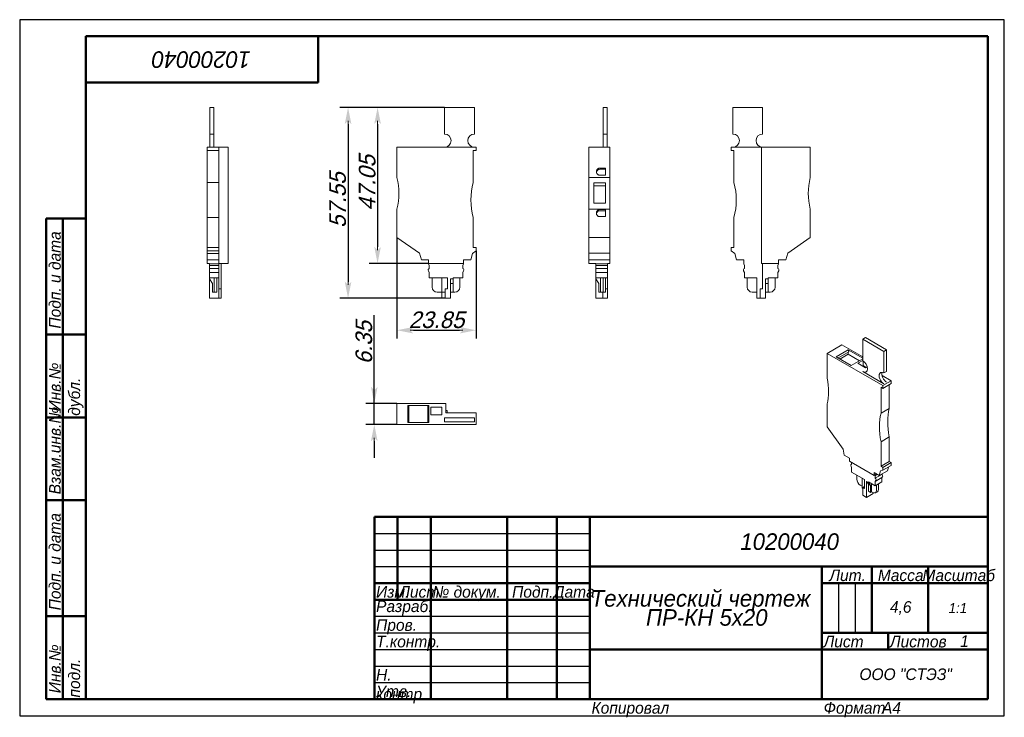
# Model space of a CAD drawing. Header units: millimetres. Extents: x 0 to 297, y 0 to 210.
import ezdxf

# ---------------------------------------------------------------- set-up
doc = ezdxf.new("R2010")
doc.units = ezdxf.units.MM
doc.styles.add('TextStyle_1', font='T-FLEX Type A.TTF', dxfattribs={"oblique": 15, "height": 5})
doc.dimstyles.new('DIM_ST_1', dxfattribs={"dimtxt": 5, "dimasz": 5, "dimexe": 2.5, "dimexo": 0, "dimtad": 1, "dimrnd": 0.01, "dimdsep": 46, "dimtxsty": 'TextStyle_1', "dimblk": 'Arrow_3_C7_Status', "dimcen": 0.09, "dimclrd": 7, "dimclre": 7, "dimclrt": 7, "dimazin": 0, "dimtfac": 1, "dimtdec": 0, "dimtmove": 0, "dimatfit": 0, "dimldrblk": 'NONE', "dimfxl": 1, "dimtvp": 1, "dimtolj": 1, "dimarcsym": 0})
doc.dimstyles.new('DIM_ST_2', dxfattribs={"dimtxt": 5, "dimasz": 5, "dimexe": 2.5, "dimexo": 0, "dimtad": 1, "dimrnd": 0.01, "dimdsep": 46, "dimtxsty": 'TextStyle_1', "dimblk": 'Arrow_3_C7_Status', "dimcen": 0.09, "dimclrd": 7, "dimclre": 7, "dimclrt": 7, "dimazin": 0, "dimtfac": 1, "dimtdec": 0, "dimtmove": 0, "dimatfit": 0, "dimldrblk": 'NONE', "dimfxl": 1, "dimtvp": 1, "dimtolj": 1, "dimarcsym": 0})

# ---------------------------------------------------------------- blocks, each defined once
blk = doc.blocks.new('Arrow_3_C7_Status')
at = {"color": 7, "linetype": 'Continuous', "lineweight": 0}
blk.add_line((-1, 0), (-0.8, 0), dxfattribs=at)
at = {"color": 7}
blk.add_solid([(-1, -0.2), (0, 0), (-0.8, 0), (-1, 0.2)], dxfattribs=at)
blk = doc.blocks.new('*D5')
at = {"color": 7, "lineweight": -2}
for p, q in [((128.15, 183.51), (105.45, 183.51)), ((107.95, 178.51), (107.95, 141.46)), ((123.35, 136.46), (105.45, 136.46))]:
    blk.add_line(p, q, dxfattribs=at)
at = {"layer": 'Defpoints', "color": 0}
for p in [(128.15, 183.51), (107.95, 136.46), (123.35, 136.46)]:
    blk.add_point(p, dxfattribs=at)
at = {"color": 7, "lineweight": -2, "xscale": 5, "yscale": 5, "zscale": 5}
for p, rotation in [((107.95, 183.51), 90.0000000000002), ((107.95, 136.46), 270.0000000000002)]:
    blk.add_blockref('Arrow_3_C7_Status', p, dxfattribs=dict(at, rotation=rotation))
at = {"color": 7, "insert": (104.83, 160.77), "char_height": 5, "attachment_point": 5, "rotation": 90, "style": 'TextStyle_1'}
blk.add_mtext('\\A1;47.05{\\H0.5x;\\S^ ;}', dxfattribs=at)
blk = doc.blocks.new('_None')
blk = doc.blocks.new('*D6')
at = {"color": 7, "lineweight": -2}
for p, q in [((128.15, 183.51), (96.55, 183.51)), ((99.05, 178.51), (99.05, 130.96)), ((128.3, 125.96), (96.55, 125.96))]:
    blk.add_line(p, q, dxfattribs=at)
at = {"layer": 'Defpoints', "color": 0}
for p in [(128.15, 183.51), (99.05, 125.96), (128.3, 125.96)]:
    blk.add_point(p, dxfattribs=at)
at = {"color": 7, "lineweight": -2, "xscale": 5, "yscale": 5, "zscale": 5}
for p, rotation in [((99.05, 183.51), 90.0000000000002), ((99.05, 125.96), 270.0000000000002)]:
    blk.add_blockref('Arrow_3_C7_Status', p, dxfattribs=dict(at, rotation=rotation))
at = {"color": 7, "insert": (95.92, 155.54), "char_height": 5, "attachment_point": 5, "rotation": 90, "style": 'TextStyle_1'}
blk.add_mtext('\\A1;57.55{\\H0.5x;\\S^ ;}', dxfattribs=at)
blk = doc.blocks.new('*D7')
at = {"color": 7, "lineweight": -2}
for p, q in [((113.8, 144.31), (113.8, 113.81)), ((137.65, 140.25), (137.65, 113.81)), ((118.8, 116.31), (132.65, 116.31))]:
    blk.add_line(p, q, dxfattribs=at)
at = {"layer": 'Defpoints', "color": 0}
for p in [(113.8, 144.31), (137.65, 140.25), (137.65, 116.31)]:
    blk.add_point(p, dxfattribs=at)
at = {"color": 7, "lineweight": -2, "xscale": 5, "yscale": 5, "zscale": 5, "rotation": 180}
blk.add_blockref('Arrow_3_C7_Status', (113.8, 116.31), dxfattribs=at)
at = {"color": 7, "lineweight": -2, "xscale": 5, "yscale": 5, "zscale": 5}
blk.add_blockref('Arrow_3_C7_Status', (137.65, 116.31), dxfattribs=at)
at = {"color": 7, "insert": (125.73, 119.43), "char_height": 5, "attachment_point": 5, "style": 'TextStyle_1'}
blk.add_mtext('\\A1;23.85{\\H0.5x;\\S^ ;}', dxfattribs=at)
blk = doc.blocks.new('*D8')
at = {"color": 7, "lineweight": -2}
for p, q in [((106.95, 94.21), (106.95, 120.89)), ((106.95, 99.21), (106.95, 104.21)), ((113.8, 94.21), (104.45, 94.21)), ((106.95, 87.86), (106.95, 94.21)), ((113.8, 87.86), (104.45, 87.86)), ((106.95, 82.86), (106.95, 77.86))]:
    blk.add_line(p, q, dxfattribs=at)
at = {"layer": 'Defpoints', "color": 0}
for p in [(106.95, 94.21), (113.8, 94.21), (113.8, 87.86)]:
    blk.add_point(p, dxfattribs=at)
at = {"color": 7, "lineweight": -2, "xscale": 5, "yscale": 5, "zscale": 5}
for p, rotation in [((106.95, 94.21), 270), ((106.95, 87.86), 90)]:
    blk.add_blockref('Arrow_3_C7_Status', p, dxfattribs=dict(at, rotation=rotation))
at = {"color": 7, "insert": (103.83, 112.55), "char_height": 5, "attachment_point": 5, "rotation": 90, "style": 'TextStyle_1'}
blk.add_mtext('\\A1;6.35{\\H0.5x;\\S^ ;}', dxfattribs=at)
blk = doc.blocks.new('_FR1Страница_1')
at = {"color": 7, "linetype": 'Continuous', "lineweight": 25}
for p, q in [((0, 210), (0, 0)), ((297, 210), (0, 210)), ((297, 0), (297, 210)), ((107, 55), (172, 55)), ((107, 50), (172, 50)), ((107, 45), (172, 45)), ((247, 40), (247, 25)), ((252, 40), (252, 25)), ((107, 30), (172, 30)), ((107, 25), (172, 25)), ((107, 20), (172, 20)), ((242, 20), (292, 20)), ((262, 20), (262, 20)), ((107, 15), (172, 15)), ((107, 10), (172, 10)), ((0, 0), (297, 0))]:
    blk.add_line(p, q, dxfattribs=at)
at = {"color": 7, "linetype": 'Continuous', "lineweight": 50}
for p, q in [((20, 5), (20, 205)), ((20, 205), (292, 205)), ((90, 191), (90, 205)), ((292, 205), (292, 5)), ((20, 191), (90, 191)), ((8, 5), (8, 150)), ((8, 150), (20, 150)), ((13, 150), (13, 5)), ((8, 115), (20, 115)), ((8, 90), (20, 90)), ((20, 65), (8, 65)), ((107, 5), (107, 60)), ((107, 60), (292, 60)), ((114, 60), (114, 35)), ((124, 60), (124, 5)), ((147, 60), (147, 5)), ((162, 60), (162, 5)), ((172, 60), (172, 5)), ((172, 45), (292, 45)), ((242, 45), (242, 5)), ((257, 45), (257, 25)), ((274, 45), (274, 25)), ((107, 40), (172, 40)), ((242, 40), (292, 40)), ((107, 35), (172, 35)), ((8, 30), (20, 30)), ((242, 25), (292, 25)), ((262, 25), (262, 20)), ((172, 20), (292, 20)), ((20, 5), (8, 5)), ((292, 5), (20, 5))]:
    blk.add_line(p, q, dxfattribs=at)
at = {"color": 7}
for s, insert, char_height, width, attachment_point, rotation in [('\\pl0.5;{\\fT-FLEX Type A|b0|i1;\\l\\C250;10200040 \\P}', (55, 198), 5, 72.5, 5, 180), ('\\pl0.5;{\\fT-FLEX Type A|b0|i1;\\l\\C250; Подп. и дата\\P}', (8.875, 115), 3.5, 36.75, 1, 90), ('\\pl0.5;{\\fT-FLEX Type A|b0|i1;\\l\\C250;\\P}', (16.5, 132.5), 3.5, 36.75, 5, 90), ('\\pl0.5;{\\fT-FLEX Type A|b0|i1;\\l\\C250; Инв.№ дубл.\\P}', (8.875, 90), 3.5, 26.75, 1, 90), ('\\pl0.5;{\\fT-FLEX Type A|b0|i1;\\l\\C250;\\P}', (16.5, 102.5), 3.5, 26.75, 5, 90), ('\\pl0.5;{\\fT-FLEX Type A|b0|i1;\\l\\C250; Взам.инв.№\\P}', (8.875, 65), 3.5, 26.75, 1, 90), ('\\pl0.5;{\\fT-FLEX Type A|b0|i1;\\l\\C250;\\P}', (16.5, 77.5), 3.5, 26.75, 5, 90), ('\\pl0.5;{\\fT-FLEX Type A|b0|i1;\\l\\C250; Подп. и дата\\P}', (8.875, 30), 3.5, 36.75, 1, 90), ('\\pl0.5;{\\fT-FLEX Type A|b0|i1;\\l\\C250;\\P}', (16.5, 47.5), 3.5, 36.75, 5, 90), ('\\pl0.5;{\\fT-FLEX Type A|b0|i1;\\l\\C250; Инв.№ подл.\\P}', (8.875, 5), 3.5, 26.75, 1, 90), ('\\pl0.5;{\\fT-FLEX Type A|b0|i1;\\l\\C250;\\H0.857143x;\\P}', (16.5, 17.5), 3.5, 26.75, 5, 90)]:
    blk.add_mtext(s, dxfattribs=dict(at, insert=insert, char_height=char_height, width=width, attachment_point=attachment_point, rotation=rotation))
for s, insert, char_height, width, attachment_point in [('{\\fT-FLEX Type A|b0|i1;\\l\\C250;\\P}', (110.5, 59.125), 3.5, 8.75, 2), ('{\\fT-FLEX Type A|b0|i1;\\l\\C250;\\P}', (114, 59.125), 3.5, 11.75, 1), ('{\\fT-FLEX Type A|b0|i1;\\l\\C250; \\P}', (124, 59.125), 3.5, 24.75, 1), ('{\\fT-FLEX Type A|b0|i1;\\l\\C250;\\P}', (162, 59.125), 3.5, 11.75, 1), ('{\\fT-FLEX Type A|b0|i1;\\l\\C250;\\fT-FLEX Type A|b0|i0;\\P}', (110.5, 54.125), 3.5, 8.75, 2), ('{\\fT-FLEX Type A|b0|i1;\\l\\C250;\\P}', (114, 54.125), 3.5, 11.75, 1), ('{\\fT-FLEX Type A|b0|i1;\\l\\C250; \\P}', (124, 54.125), 3.5, 24.75, 1), ('{\\fT-FLEX Type A|b0|i1;\\l\\C250;\\P}', (162, 54.125), 3.5, 11.75, 1), ('\\pl0.5;{\\fT-FLEX Type A|b0|i1;\\l\\C250;10200040 \\P}', (232, 52.5), 5, 122.5, 5), ('{\\fT-FLEX Type A|b0|i1;\\l\\C250;\\P}', (110.5, 49.125), 3.5, 8.75, 2), ('{\\fT-FLEX Type A|b0|i1;\\l\\C250;\\P}', (114, 49.125), 3.5, 11.75, 1), ('{\\fT-FLEX Type A|b0|i1;\\l\\C250; \\P}', (124, 49.125), 3.5, 24.75, 1), ('{\\fT-FLEX Type A|b0|i1;\\l\\C250;\\P}', (162, 49.125), 3.5, 11.75, 1), ('{\\fT-FLEX Type A|b0|i1;\\l\\C250; \\P}', (110.5, 44.125), 3.5, 8.75, 2), ('{\\fT-FLEX Type A|b0|i1;\\l\\C250;\\P}', (114, 44.125), 3.5, 11.75, 1), ('{\\fT-FLEX Type A|b0|i1;\\l\\C250; \\P}', (124, 44.125), 3.5, 24.75, 1), ('{\\fT-FLEX Type A|b0|i1;\\l\\C250;\\P}', (162, 44.125), 3.5, 11.75, 1), ('\\pl0.5;{\\fT-FLEX Type A|b0|i1;\\l\\C250;Лит.\\P}', (249.5, 44.125), 3.5, 16.75, 2), ('\\pl0.5;{\\fT-FLEX Type A|b0|i1;\\l\\C250;Масса\\P}', (265.5, 44.125), 3.5, 18.75, 2), ('\\pl0.5;{\\fT-FLEX Type A|b0|i1;\\l\\C250;Масштаб\\P}', (283, 44.125), 3.5, 19.75, 2), ('\\pl0.5;{\\fT-FLEX Type A|b0|i1;\\l\\C250;Изм.\\H0.857143x;\\P}', (107, 39.125), 3.5, 8.75, 1), ('\\pl0.5;{\\fT-FLEX Type A|b0|i1;\\l\\C250;Лист\\fT-FLEX Type A|b0|i0;\\H0.857143x;\\P}', (114, 39.125), 3.5, 11.75, 1), ('\\pl0.5;{\\fT-FLEX Type A|b0|i1;\\l\\C250;№ докум.\\P}', (124, 39.125), 3.5, 24.75, 1), ('\\pl0.5;{\\fT-FLEX Type A|b0|i1;\\l\\C250;Подп.\\P}', (154.5, 39.125), 3.5, 16.75, 2), ('\\pl0.5;{\\fT-FLEX Type A|b0|i1;\\l\\C250;Дата\\fT-FLEX Type A|b0|i0;\\H0.857143x;\\P}', (167, 39.125), 3.5, 11.75, 2), ('\\pl0.5;{\\fT-FLEX Type A|b0|i1;\\l\\C250;Разраб.\\P}', (107, 32.5), 3.5, 18.75, 4), ('\\pl0.5;{\\fT-FLEX Type A|b0|i1;\\l\\C250;\\P}', (124, 34.125), 3.5, 24.75, 1), ('\\pl0.5;{\\fT-FLEX Type A|b0|i1;\\l\\C250;\\H0.857143x;\\P}', (162, 34.125), 3.5, 11.75, 1), ('\\pl0.5;{\\fT-FLEX Type A|b0|i1;\\l\\C250;4,6\\P}', (265.5, 32.5), 3.5, 18.75, 5), ('{\\fT-FLEX Type A|b0|i1;\\l\\C250;1:1\\P}', (283, 32.5), 3, 19.5, 5), ('\\pl0.5;{\\fT-FLEX Type A|b0|i1;\\l\\C250;\\P}', (244.5, 32.5), 3.5, 6.75, 5), ('\\pl0.5;{\\fT-FLEX Type A|b0|i1;\\l\\C250;\\P}', (249.5, 32.5), 3.5, 6.75, 5), ('\\pl0.5;{\\fT-FLEX Type A|b0|i1;\\l\\C250;\\P}', (254.5, 32.5), 3.5, 6.75, 5), ('\\pl0.5;{\\fT-FLEX Type A|b0|i1;\\l\\C250;\\H0.857143x;\\P}', (283, 32.5), 3.5, 19.75, 5), ('\\pl0.5;{\\fT-FLEX Type A|b0|i1;\\l\\C250;Пров.\\P}', (107, 29.125), 3.5, 18.75, 1), ('\\pl0.5;{\\fT-FLEX Type A|b0|i1;\\l\\C250;\\P}', (124, 29.125), 3.5, 24.75, 1), ('\\pl0.5;{\\fT-FLEX Type A|b0|i1;\\l\\C250;\\P}', (162, 29.125), 3.5, 11.75, 1), ('\\pl0.5;{\\fT-FLEX Type A|b0|i1;\\l\\C250;Т.контр.\\P}', (107, 24.125), 3.5, 18.75, 1), ('\\pl0.5;{\\fT-FLEX Type A|b0|i1;\\l\\C250;\\P}', (124, 24.125), 3.5, 24.75, 1), ('\\pl0.5;{\\fT-FLEX Type A|b0|i1;\\l\\C250;\\H0.857143x;\\P}', (162, 24.125), 3.5, 11.75, 1), ('\\pl0.5;{\\fT-FLEX Type A|b0|i1;\\l\\C250;Лист\\P}', (242, 24.125), 3.5, 11.75, 1), ('\\pl0.5;{\\fT-FLEX Type A|b0|i1;\\l\\C250;\\H0.857143x;\\P}', (257, 24.125), 3.5, 11.75, 2), ('\\pl0.5;{\\fT-FLEX Type A|b0|i1;\\l\\C250;Листов\\P}', (262, 24.125), 3.5, 17.75, 1), ('{\\fT-FLEX Type A|b0|i1;\\l\\C250;1\\P}', (285, 22.5), 3.5, 15.75, 5), ('\\pl0.5;{\\fT-FLEX Type A|b0|i1;\\l\\C250;\\H0.857143x;\\P}', (285, 24.125), 3.5, 15.75, 2), ('{\\fT-FLEX Type A|b0|i1;\\l\\C250;\\P}', (257, 22.5), 3.5, 11.75, 5), ('\\pl0.5;{\\fT-FLEX Type A|b0|i1;\\l\\C250;\\P}', (107, 19.125), 3.5, 18.75, 1), ('\\pl0.5;{\\fT-FLEX Type A|b0|i1;\\l\\C250;\\P}', (124, 19.125), 3.5, 24.75, 1), ('\\pl0.5;{\\fT-FLEX Type A|b0|i1;\\l\\C250;\\P}', (162, 19.125), 3.5, 11.75, 1), ('{\\fT-FLEX Type A|b0|i1;\\l\\C250;}', (207, 20), 3, 71.5, 5), ('\\pl0.5;{\\fT-FLEX Type A|b0|i1;\\l\\C250;Н. контр.\\P}', (107, 14.125), 3.5, 18.75, 1), ('\\pl0.5;{\\fT-FLEX Type A|b0|i1;\\l\\C250;\\P}', (124, 14.125), 3.5, 24.75, 1), ('\\pl0.5;{\\fT-FLEX Type A|b0|i1;\\l\\C250;\\H0.857143x;\\P}', (162, 14.125), 3.5, 11.75, 1), ('\\pl0.6;{\\fT-FLEX Type A|b0|i1;\\l\\C250; \\P}', (207, 12.5), 3.5, 71.75, 5), ('\\pl0.5;{\\fT-FLEX Type A|b0|i1;\\l\\C250;ООО "СТЭЗ"\\P}', (267, 12.5), 3.5, 51.75, 5), ('\\pl0.5;{\\fT-FLEX Type A|b0|i1;\\l\\C250;Утв.\\P}', (107, 9.125), 3.5, 18.75, 1), ('\\pl0.5;{\\fT-FLEX Type A|b0|i1;\\l\\C250;\\P}', (124, 9.125), 3.5, 24.75, 1), ('\\pl0.5;{\\fT-FLEX Type A|b0|i1;\\l\\C250;\\H0.857143x;\\P}', (162, 9.125), 3.5, 11.75, 1), ('\\pl0.5;{\\fT-FLEX Type A|b0|i1;\\l\\C250;Копировал\\P}', (172, 4.125), 3.5, 23.566, 1), ('\\pl0.5;{\\fT-FLEX Type A|b0|i1;\\l\\C250;\\P}', (193.816, 4.125), 3.5, 40.967, 1), ('\\pl0.5;{\\fT-FLEX Type A|b0|i1;\\l\\C250;Формат\\P}', (242, 4.125), 3.5, 18.675, 1), ('\\pl0.5;{\\fT-FLEX Type A|b0|i1;\\l\\C250;\\P}', (258.925, 4.125), 3.5, 9.825, 1), ('{\\fT-FLEX Type A|b0|i1;\\l\\C250;A4\\P}', (262.962, 4.125), 3.5, 9.825, 2)]:
    blk.add_mtext(s, dxfattribs=dict(at, insert=insert, char_height=char_height, width=width, attachment_point=attachment_point))
at = {"color": 7, "insert": (207, 32.5), "char_height": 5, "width": 72.5, "attachment_point": 5, "line_spacing_factor": 0.69}
blk.add_mtext('\\pl0.5;{\\fT-FLEX Type A|b0|i1;\\l\\C250;Технический чертеж    ПР-КН 5x20\\P}', dxfattribs=at)
blk = doc.blocks.new('Страница_1')
at = {"color": 7, "linetype": 'Continuous', "lineweight": 20}
for p, q in [((57.403, 175.509), (57.403, 183.509)), ((57.403, 183.509), (58.603, 183.509)), ((58.603, 183.509), (58.603, 175.509)), ((137.155, 183.509), (128.155, 183.509)), ((128.155, 183.509), (128.155, 175.509)), ((137.155, 175.509), (137.155, 183.509)), ((177.204, 183.509), (176.004, 183.509)), ((176.004, 175.509), (176.004, 183.509)), ((177.204, 183.509), (177.204, 175.509)), ((224.107, 183.509), (215.107, 183.509)), ((215.107, 183.509), (215.107, 175.509)), ((224.107, 175.509), (224.107, 183.509)), ((57.403, 175.509), (58.603, 175.509)), ((57.403, 171.509), (57.403, 175.509)), ((58.603, 171.509), (58.603, 175.509)), ((176.004, 175.509), (176.004, 171.509)), ((177.204, 175.509), (176.004, 175.509)), ((177.204, 175.509), (177.204, 171.509)), ((60.103, 171.509), (56.553, 171.509)), ((56.553, 170.509), (56.553, 171.509)), ((56.553, 170.509), (56.553, 160.856)), ((56.553, 170.509), (60.103, 170.509)), ((60.103, 171.509), (62.903, 171.509)), ((60.103, 171.509), (60.103, 170.509)), ((60.103, 170.509), (60.103, 160.856)), ((62.903, 136.459), (62.903, 171.509)), ((113.805, 171.509), (113.805, 162.378)), ((137.655, 171.509), (113.805, 171.509)), ((136.805, 170.509), (137.655, 170.509)), ((136.805, 170.509), (136.805, 160.856)), ((137.655, 170.509), (137.655, 171.509)), ((171.704, 162.378), (171.704, 171.509)), ((171.704, 171.509), (178.054, 171.509)), ((178.054, 171.509), (178.054, 162.378)), ((214.607, 171.509), (223.757, 171.509)), ((214.607, 171.509), (214.607, 170.509)), ((214.607, 170.509), (215.457, 170.509)), ((215.457, 170.509), (215.457, 160.856)), ((238.457, 171.509), (223.757, 171.509)), ((223.757, 136.459), (223.757, 171.509)), ((238.457, 162.378), (238.457, 171.509)), ((176.654, 165.223), (174.954, 165.223)), ((174.954, 164.859), (176.654, 164.859)), ((176.654, 163.095), (176.654, 165.223)), ((56.553, 150.366), (56.553, 160.856)), ((56.553, 160.856), (60.103, 160.856)), ((60.103, 150.366), (60.103, 160.856)), ((171.704, 162.378), (178.054, 162.378)), ((171.704, 152.84), (171.704, 162.378)), ((173.204, 160.824), (176.654, 160.824)), ((173.204, 154.694), (173.204, 160.824)), ((174.954, 163.095), (176.654, 163.095)), ((176.654, 154.694), (176.654, 160.824)), ((178.054, 152.84), (178.054, 162.378)), ((176.654, 159.921), (173.204, 159.921)), ((173.204, 154.694), (176.654, 154.694)), ((113.805, 144.309), (113.805, 152.84)), ((171.704, 152.84), (178.054, 152.84)), ((171.704, 152.84), (171.704, 144.309)), ((176.654, 152.723), (174.954, 152.723)), ((174.954, 152.359), (176.654, 152.359)), ((176.654, 150.595), (176.654, 152.723)), ((178.054, 144.309), (178.054, 152.84)), ((238.457, 152.84), (238.457, 144.309)), ((56.553, 150.366), (60.103, 150.366)), ((56.553, 141.285), (56.553, 150.366)), ((60.103, 150.366), (60.103, 141.285)), ((136.805, 141.285), (136.805, 150.366)), ((174.954, 150.595), (176.654, 150.595)), ((215.457, 150.366), (215.457, 141.285)), ((113.805, 144.309), (120.608, 139.545)), ((171.704, 139.545), (171.704, 144.309)), ((171.704, 144.309), (178.054, 144.309)), ((178.054, 144.309), (178.054, 139.545)), ((231.654, 139.545), (238.457, 144.309)), ((60.103, 141.285), (56.553, 141.285)), ((56.553, 140.253), (56.553, 141.285)), ((56.553, 140.253), (60.103, 140.253)), ((56.553, 139.509), (56.553, 140.253)), ((60.103, 141.285), (60.103, 140.253)), ((60.103, 140.253), (60.103, 139.509)), ((136.592, 139.509), (137.655, 140.253)), ((137.655, 141.285), (136.805, 141.285)), ((137.655, 140.253), (137.655, 141.285)), ((214.607, 141.285), (214.607, 140.253)), ((215.457, 141.285), (214.607, 141.285)), ((214.607, 140.253), (215.67, 139.509)), ((56.553, 139.509), (60.103, 139.509)), ((56.553, 137.509), (56.553, 139.509)), ((56.553, 136.459), (56.553, 137.509)), ((60.103, 137.509), (56.553, 137.509)), ((60.103, 139.509), (60.103, 137.509)), ((60.103, 137.509), (60.103, 136.369)), ((120.608, 139.545), (121.154, 137.509)), ((121.154, 137.509), (123.355, 137.509)), ((123.355, 137.509), (123.355, 136.459)), ((133.855, 137.509), (136.056, 137.509)), ((133.855, 136.459), (133.855, 137.509)), ((136.056, 137.509), (136.592, 139.509)), ((171.704, 139.545), (178.054, 139.545)), ((171.704, 137.509), (171.704, 139.545)), ((171.704, 136.459), (171.704, 137.509)), ((178.054, 137.509), (171.704, 137.509)), ((178.054, 139.545), (178.054, 137.509)), ((178.054, 137.509), (178.054, 136.459)), ((215.67, 139.509), (216.206, 137.509)), ((216.206, 137.509), (218.407, 137.509)), ((218.407, 137.509), (218.407, 136.369)), ((228.907, 136.459), (228.907, 137.509)), ((228.907, 137.509), (231.108, 137.509)), ((231.108, 137.509), (231.654, 139.545)), ((56.553, 136.459), (57.278, 136.459)), ((57.278, 136.369), (57.278, 136.459)), ((57.278, 136.369), (57.278, 135.82)), ((60.103, 136.369), (57.278, 136.369)), ((57.278, 135.82), (57.278, 134.927)), ((60.103, 135.82), (57.278, 135.82)), ((57.278, 134.209), (57.278, 134.927)), ((60.103, 134.927), (57.278, 134.927)), ((57.278, 134.209), (57.278, 133.762)), ((57.278, 133.762), (57.278, 132.159)), ((60.103, 133.762), (57.278, 133.762)), ((62.903, 136.459), (60.103, 136.459)), ((60.103, 136.369), (60.103, 135.82)), ((60.103, 134.927), (60.103, 135.82)), ((60.103, 134.209), (60.103, 134.927)), ((60.103, 133.762), (60.103, 134.209)), ((60.103, 133.762), (60.103, 132.159)), ((60.778, 128.809), (60.778, 136.459)), ((123.297, 134.209), (123.555, 133.762)), ((123.355, 136.459), (123.355, 136.369)), ((123.355, 136.459), (133.855, 136.459)), ((123.355, 136.369), (123.555, 135.82)), ((123.555, 135.82), (123.555, 134.927)), ((123.555, 133.762), (123.555, 132.159)), ((133.855, 136.369), (133.655, 135.82)), ((133.655, 135.82), (133.655, 134.927)), ((133.913, 134.209), (133.655, 133.762)), ((133.655, 133.762), (133.655, 132.159)), ((133.855, 136.369), (133.855, 136.459)), ((171.704, 136.459), (173.829, 136.459)), ((173.829, 136.369), (173.829, 136.459)), ((177.329, 136.369), (173.829, 136.369)), ((173.829, 135.82), (173.829, 136.369)), ((177.329, 135.82), (173.829, 135.82)), ((173.829, 134.927), (173.829, 135.82)), ((173.829, 134.927), (177.329, 134.927)), ((173.829, 134.927), (173.829, 134.209)), ((173.829, 133.762), (173.829, 134.209)), ((173.829, 133.762), (177.329, 133.762)), ((173.829, 132.159), (173.829, 133.762)), ((177.329, 136.459), (178.054, 136.459)), ((177.329, 136.459), (177.329, 136.369)), ((177.329, 136.369), (177.329, 135.82)), ((177.329, 135.82), (177.329, 134.927)), ((177.329, 134.927), (177.329, 134.209)), ((177.329, 134.209), (177.329, 133.762)), ((177.329, 133.762), (177.329, 132.159)), ((218.607, 133.762), (218.349, 134.209)), ((218.407, 136.369), (218.607, 135.82)), ((218.607, 134.927), (218.607, 135.82)), ((218.607, 133.762), (218.607, 132.159)), ((223.757, 136.459), (228.907, 136.459)), ((224.057, 128.809), (224.057, 136.459)), ((228.707, 135.82), (228.907, 136.369)), ((228.707, 134.927), (228.707, 135.82)), ((228.707, 133.762), (228.965, 134.209)), ((228.707, 132.159), (228.707, 133.762)), ((228.907, 136.369), (228.907, 136.459)), ((57.278, 131.859), (57.278, 132.159)), ((57.278, 132.159), (60.103, 132.159)), ((57.278, 131.859), (57.278, 125.959)), ((58.128, 130.387), (57.278, 131.859)), ((58.628, 132.159), (58.628, 129.309)), ((59.428, 129.309), (59.428, 132.159)), ((60.103, 125.959), (60.103, 132.159)), ((129.005, 132.159), (123.555, 132.159)), ((124.405, 129.309), (124.405, 132.159)), ((127.305, 127.809), (127.305, 132.159)), ((129.005, 132.159), (129.005, 128.809)), ((130.705, 131.859), (129.905, 131.859)), ((129.905, 131.859), (129.905, 125.959)), ((130.705, 131.859), (130.705, 132.159)), ((133.655, 132.159), (130.705, 132.159)), ((130.705, 130.387), (130.705, 131.859)), ((132.805, 132.159), (132.805, 129.309)), ((173.829, 132.159), (173.829, 131.859)), ((177.329, 132.159), (173.829, 132.159)), ((173.829, 131.859), (174.679, 130.387)), ((173.829, 125.959), (173.829, 131.859)), ((175.179, 129.309), (175.179, 132.159)), ((175.979, 129.309), (175.979, 132.159)), ((176.654, 127.809), (176.654, 132.159)), ((177.329, 132.159), (177.329, 128.809)), ((222.357, 132.159), (218.607, 132.159)), ((219.457, 129.309), (219.457, 132.159)), ((222.357, 125.959), (222.357, 132.159)), ((224.957, 131.859), (225.757, 131.859)), ((224.957, 125.959), (224.957, 131.859)), ((228.707, 132.159), (225.757, 132.159)), ((225.757, 132.159), (225.757, 131.859)), ((225.757, 131.859), (225.757, 130.387)), ((227.857, 129.309), (227.857, 132.159)), ((58.128, 130.387), (58.128, 127.809)), ((58.628, 127.809), (58.128, 127.809)), ((58.628, 127.809), (58.628, 129.309)), ((59.428, 127.809), (58.628, 127.809)), ((59.428, 127.809), (59.428, 129.309)), ((60.103, 128.809), (60.778, 128.809)), ((60.778, 125.959), (60.778, 128.809)), ((125.905, 127.809), (127.305, 127.809)), ((127.305, 127.809), (127.305, 125.959)), ((128.305, 127.809), (127.305, 127.809)), ((128.305, 128.809), (128.305, 125.959)), ((129.005, 128.809), (128.305, 128.809)), ((129.905, 130.387), (130.705, 130.387)), ((129.905, 127.809), (130.705, 127.809)), ((130.705, 130.387), (130.705, 127.809)), ((130.705, 127.809), (131.305, 127.809)), ((174.679, 127.809), (174.679, 130.387)), ((175.179, 127.809), (174.679, 127.809)), ((175.179, 127.809), (175.179, 129.309)), ((175.979, 127.809), (175.179, 127.809)), ((175.854, 127.809), (175.854, 125.959)), ((175.979, 127.809), (175.979, 129.309)), ((176.654, 127.809), (175.979, 127.809)), ((176.654, 128.809), (177.329, 128.809)), ((177.329, 128.809), (177.329, 125.959)), ((220.957, 127.809), (222.357, 127.809)), ((224.057, 128.809), (223.357, 128.809)), ((223.357, 125.959), (223.357, 128.809)), ((225.757, 130.387), (224.957, 130.387)), ((225.757, 127.809), (224.957, 127.809)), ((225.757, 127.809), (225.757, 130.387)), ((225.757, 127.809), (226.357, 127.809)), ((60.103, 125.959), (57.278, 125.959)), ((60.103, 125.959), (60.778, 125.959)), ((127.305, 125.959), (128.305, 125.959)), ((129.905, 125.959), (128.305, 125.959)), ((175.854, 125.959), (173.829, 125.959)), ((177.329, 125.959), (175.854, 125.959)), ((223.357, 125.959), (222.357, 125.959)), ((224.957, 125.959), (223.357, 125.959)), ((254.291, 113.618), (255.139, 114.108)), ((254.291, 113.618), (254.291, 107.086)), ((260.655, 109.944), (254.291, 113.618)), ((255.139, 114.108), (261.503, 110.434)), ((248.033, 111.924), (243.543, 109.331)), ((249.918, 110.366), (246.241, 108.243)), ((248.033, 111.924), (254.291, 108.311)), ((250.135, 109.808), (249.918, 110.366)), ((249.918, 110.366), (254.291, 107.841)), ((260.655, 109.944), (261.503, 110.434)), ((260.655, 103.412), (260.655, 109.944)), ((261.503, 110.434), (261.503, 103.902)), ((243.543, 109.331), (243.543, 101.876)), ((260.407, 99.595), (243.543, 109.331)), ((250.762, 105.633), (246.241, 108.243)), ((250.135, 109.808), (246.833, 107.902)), ((249.942, 109.046), (247.397, 107.576)), ((249.942, 109.046), (249.942, 109.697)), ((249.942, 109.046), (253.307, 107.103)), ((250.762, 105.633), (254.291, 107.671)), ((252.806, 106.351), (254.291, 107.209)), ((254.432, 106.996), (254.432, 105.657)), ((255.139, 105.004), (252.806, 106.351)), ((254.432, 105.657), (254.22, 105.535)), ((255.352, 105.126), (254.432, 105.657)), ((255.611, 105.276), (255.139, 105.004)), ((254.291, 103.82), (260.655, 100.146)), ((262.918, 101.044), (260.134, 102.651)), ((262.918, 101.044), (260.407, 99.595)), ((260.655, 103.412), (261.503, 103.902)), ((262.918, 101.044), (262.918, 100.227)), ((259.806, 99.125), (260.407, 98.778)), ((259.806, 99.125), (259.806, 91.244)), ((260.407, 98.778), (262.918, 100.227)), ((260.407, 98.778), (260.407, 99.595)), ((262.317, 99.88), (262.317, 92.693)), ((113.805, 94.205), (113.805, 87.855)), ((113.805, 94.205), (128.505, 94.205)), ((117.046, 93.63), (123.438, 93.63)), ((117.046, 93.63), (117.046, 88.43)), ((117.352, 93.63), (117.352, 88.43)), ((123.132, 93.63), (123.132, 88.43)), ((123.438, 88.43), (123.438, 93.63)), ((124.005, 93.055), (127.305, 93.055)), ((124.005, 90.755), (124.005, 93.055)), ((127.305, 93.055), (127.305, 90.755)), ((128.505, 91.405), (128.505, 94.205)), ((128.505, 92.08), (128.905, 92.08)), ((128.905, 91.405), (128.905, 92.08)), ((243.543, 87.123), (243.543, 94.088)), ((259.806, 91.244), (262.317, 92.693)), ((127.305, 90.755), (124.005, 90.755)), ((128.155, 89.905), (137.155, 89.905)), ((128.155, 88.705), (128.155, 89.905)), ((137.655, 91.405), (128.505, 91.405)), ((137.155, 88.705), (137.155, 89.905)), ((137.655, 91.405), (137.655, 87.855)), ((137.655, 87.855), (113.805, 87.855)), ((123.438, 88.43), (117.046, 88.43)), ((137.155, 88.705), (128.155, 88.705)), ((243.543, 87.123), (248.354, 80.456)), ((259.806, 82.679), (262.317, 84.128)), ((262.317, 84.128), (262.317, 76.713)), ((248.354, 80.456), (248.739, 78.57)), ((259.806, 75.264), (259.806, 82.679)), ((248.739, 78.57), (250.296, 77.672)), ((250.296, 77.672), (250.296, 76.814)), ((250.296, 76.814), (257.72, 72.528)), ((250.767, 75.297), (250.95, 74.827)), ((250.95, 75.83), (250.824, 75.757)), ((250.95, 76.437), (250.95, 75.778)), ((250.95, 74.827), (250.95, 73.518)), ((259.806, 75.264), (262.317, 76.713)), ((260.407, 74.917), (259.806, 75.264)), ((262.918, 76.366), (260.407, 74.917)), ((260.407, 74.075), (262.918, 75.524)), ((260.407, 74.075), (260.407, 74.917)), ((262.083, 75.042), (261.787, 73.936)), ((262.317, 76.713), (262.918, 76.366)), ((262.918, 76.366), (262.918, 75.524)), ((254.804, 71.293), (250.95, 73.518)), ((252.505, 71.395), (252.505, 72.62)), ((254.079, 68.711), (254.079, 71.711)), ((254.804, 71.293), (254.804, 68.558)), ((257.72, 73.385), (259.277, 72.487)), ((257.72, 72.528), (257.72, 73.385)), ((257.72, 72.528), (258.233, 72.824)), ((260.089, 72.808), (258.092, 71.655)), ((258.773, 72.777), (258.092, 72.384)), ((258.233, 72.751), (258.092, 72.384)), ((258.092, 72.384), (258.092, 71.655)), ((260.089, 71.857), (258.092, 70.703)), ((258.526, 72.92), (258.233, 72.751)), ((258.233, 72.751), (258.233, 72.824)), ((261.787, 73.936), (259.277, 72.487)), ((259.277, 72.487), (259.656, 73.901)), ((259.656, 73.901), (260.407, 74.075)), ((260.089, 72.808), (260.089, 72.956)), ((260.089, 71.857), (260.272, 72.116)), ((260.089, 71.857), (260.089, 70.548)), ((253.566, 69.558), (254.079, 69.262)), ((254.309, 68.578), (254.079, 68.711)), ((254.786, 69.119), (254.309, 68.843)), ((254.309, 68.843), (254.309, 66.516)), ((254.804, 68.558), (254.309, 68.843)), ((254.786, 69.119), (254.804, 69.109)), ((255.44, 70.68), (256.041, 69.825)), ((256.006, 70.354), (255.44, 70.68)), ((255.44, 70.68), (255.44, 65.863)), ((256.006, 70.354), (256.006, 70.599)), ((258.092, 69.395), (256.006, 70.599)), ((256.607, 69.499), (256.006, 70.354)), ((256.041, 67.721), (256.041, 69.825)), ((256.041, 69.825), (256.607, 69.499)), ((256.607, 69.499), (256.607, 67.394)), ((256.96, 70.048), (256.96, 67.598)), ((258.274, 70.963), (258.092, 70.703)), ((258.092, 70.703), (258.092, 69.395)), ((258.092, 69.395), (260.089, 70.548)), ((258.445, 69.599), (258.445, 67.966)), ((259.011, 68.292), (259.011, 69.925)), ((255.44, 65.863), (254.309, 66.516)), ((257.438, 67.016), (255.44, 65.863)), ((256.041, 67.721), (256.607, 67.394)), ((256.96, 67.598), (256.607, 67.394)), ((256.96, 67.598), (257.385, 67.353)), ((257.438, 67.016), (257.438, 67.324)), ((258.135, 67.279), (258.7, 67.606))]:
    blk.add_line(p, q, dxfattribs=at)
at = {"color": 7, "lineweight": 20, "flags": 128}
for points in [[(174.954, 165.223), (174.834, 165.215), (174.71, 165.191), (174.586, 165.148), (174.495, 165.104), (174.407, 165.05), (174.324, 164.985), (174.247, 164.911), (174.157, 164.801), (174.082, 164.679), (174.025, 164.551), (173.985, 164.419), (173.962, 164.287), (173.954, 164.159), (173.962, 164.031), (173.985, 163.899), (174.025, 163.767), (174.082, 163.639), (174.157, 163.517), (174.247, 163.406), (174.324, 163.333), (174.407, 163.268), (174.495, 163.214), (174.586, 163.169), (174.71, 163.127), (174.834, 163.103), (174.954, 163.095)], [(174.954, 164.859), (174.834, 164.851), (174.71, 164.827), (174.586, 164.784), (174.495, 164.74), (174.407, 164.686), (174.324, 164.621), (174.247, 164.547), (174.157, 164.437), (174.082, 164.315), (174.025, 164.187), (173.985, 164.055), (173.971, 163.977)], [(174.954, 152.723), (174.834, 152.715), (174.71, 152.691), (174.586, 152.648), (174.495, 152.604), (174.407, 152.55), (174.324, 152.485), (174.247, 152.411), (174.157, 152.301), (174.082, 152.179), (174.025, 152.051), (173.985, 151.919), (173.962, 151.787), (173.954, 151.659), (173.962, 151.531), (173.985, 151.399), (174.025, 151.267), (174.082, 151.139), (174.157, 151.017), (174.247, 150.906), (174.324, 150.833), (174.407, 150.768), (174.495, 150.714), (174.586, 150.669), (174.71, 150.627), (174.834, 150.603), (174.954, 150.595)], [(174.954, 152.359), (174.834, 152.351), (174.71, 152.327), (174.586, 152.284), (174.495, 152.24), (174.407, 152.186), (174.324, 152.121), (174.247, 152.047), (174.157, 151.937), (174.082, 151.815), (174.025, 151.687), (173.985, 151.555), (173.971, 151.477)]]:
    blk.add_lwpolyline(points, dxfattribs=at)
at = {"color": 7, "linetype": 'Continuous', "lineweight": 20}
for centre, radius, start, end in [((128.155, 173.509), 2, 270, 90), ((137.155, 173.509), 2, 90, 270), ((215.107, 173.509), 2, 270, 90), ((224.107, 173.509), 2, 90, 270), ((94.382, 157.609), 20, 346.20578, 13.79422), ((156.105, 155.611), 20, 164.7964, 195.2036), ((196.157, 155.611), 20, 344.7964, 15.2036), ((257.88, 157.609), 20, 166.20578, 193.79422), ((123.73, 134.459), 0.5, 110.48732, 210), ((133.48, 134.459), 0.5, 330, 69.51268), ((218.782, 134.459), 0.5, 110.48732, 210), ((228.532, 134.459), 0.5, 330, 69.51268), ((125.905, 129.309), 1.5, 180.00001, 270), ((131.305, 129.309), 1.5, 270, 360), ((220.957, 129.309), 1.5, 180, 270), ((226.357, 129.309), 1.5, 270, 360)]:
    blk.add_arc(centre, radius, start, end, dxfattribs=at)
for centre, major_axis, ratio, start_param, end_param in [((254.291, 105.453), (-1, 1.732), 0.5773508, 2.356195, 5.4977876), ((229.809, 105.912), (-10, 17.321), 0.5773503, 3.6862362, 4.1677454), ((260.655, 101.779), (-1, 1.732), 0.5773508, 5.4977876, 8.6393803), ((261.503, 102.269), (-1, 1.732), 0.5773503, 0.438149, 2.3561945), ((275.964, 80.531), (-10, 17.321), 0.5773503, 0.5200452, 1.0507511), ((273.454, 79.082), (-10, 17.321), 0.5773503, 0.5200452, 1.0507511), ((251.074, 75.324), (-0.25, 0.433), 0.5773503, 5.8553582, 7.5921822), ((253.566, 70.783), (-0.75, 1.299), 0.5773503, 0.7853982, 2.3561945), ((257.968, 71.344), (-0.25, 0.433), 0.5773503, 3.403392, 5.140216), ((259.965, 72.497), (-0.25, 0.433), 0.5773503, 3.403392, 5.140216), ((257.385, 68.578), (-0.75, 1.299), 0.5773503, 2.3561945, 3.9269908), ((257.95, 68.905), (-0.75, 1.299), 0.5773503, 3.1415927, 3.9269908)]:
    blk.add_ellipse(centre, major_axis=major_axis, ratio=ratio, start_param=start_param, end_param=end_param, dxfattribs=at)
blk.add_blockref('_FR1Страница_1', (0, 0))
for base, p1, p2, angle, dimstyle, picture, middle in [((99.05, 125.959), (128.155, 183.509), (128.305, 125.959), 270, 'DIM_ST_2', '*D6', (99.05, 155.54)), ((107.95, 136.459), (128.155, 183.509), (123.355, 136.459), 270, 'DIM_ST_1', '*D5', (107.95, 160.77)), ((106.95, 94.205), (113.805, 87.855), (113.805, 94.205), 90, 'DIM_ST_1', '*D8', (106.95, 112.547))]:
    dim = blk.add_linear_dim(base=base, p1=p1, p2=p2, angle=angle, text='<>{\\H0.5x;\\S^ ;}', dimstyle=dimstyle)
    dim.commit()
    dim.dimension.update_dxf_attribs({"geometry": picture, "text_midpoint": middle, "dimtype": 160})
dim = blk.add_linear_dim(base=(137.655, 116.31), p1=(113.805, 144.309), p2=(137.655, 140.253), text='<>{\\H0.5x;\\S^ ;}', dimstyle='DIM_ST_2')
dim.commit()
dim.dimension.update_dxf_attribs({"geometry": '*D7', "text_midpoint": (125.73, 116.31), "dimtype": 160})

msp = doc.modelspace()

# ---------------------------------------------------------------- block references
msp.add_blockref('Страница_1', (0, 0))

doc.saveas('drawing.dxf')
